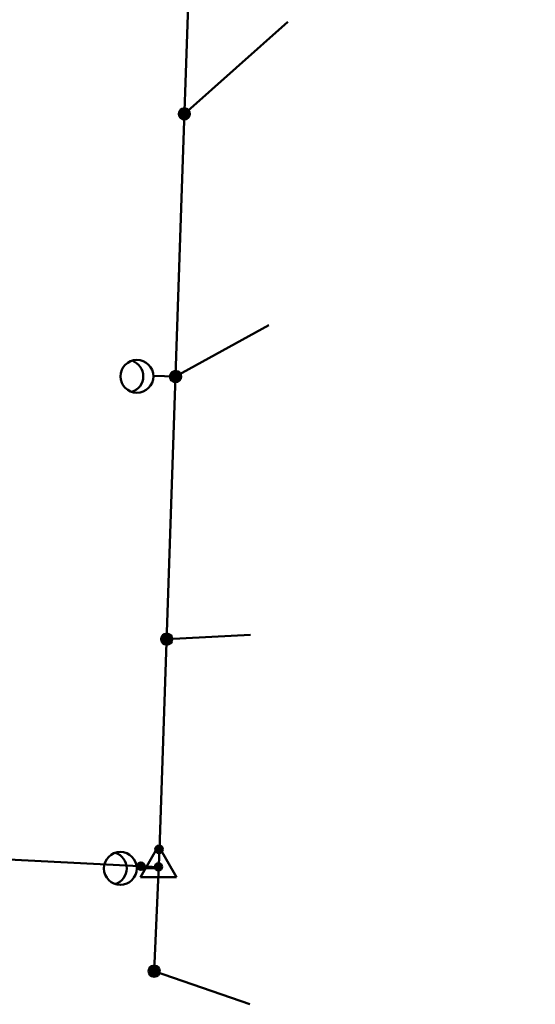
# Model space of a CAD drawing. Header units: millimetres. Extents: x 0 to 5880, y 0 to 297.
# Tile 10 of 35: x 1147 to 1176, y 66 to 122. Entities that reach past the tile are written whole.
import ezdxf

# ---------------------------------------------------------------- set-up
doc = ezdxf.new("R2010")
doc.units = ezdxf.units.MM
doc.linetypes.add('K5LT_BASIC', pattern=[0])
doc.linetypes.add('K5LT_THIN', pattern=[0])
doc.layers.add('Системный слой', color=7, linetype='Continuous')

# ---------------------------------------------------------------- blocks, each defined once
blk = doc.blocks.new('U282')
at = {"layer": 'Системный слой'}
h = blk.add_hatch(color=7, dxfattribs=at)
h.paths.add_polyline_path([(1156.248, 116.481), (1156.117, 116.772), (1156.103, 116.765), (1156.089, 116.757), (1156.075, 116.749), (1156.062, 116.74), (1156.049, 116.73), (1156.037, 116.72), (1156.025, 116.709), (1156.014, 116.698), (1156.004, 116.686), (1155.994, 116.674), (1155.984, 116.661), (1155.976, 116.647), (1155.968, 116.633), (1155.96, 116.619), (1155.954, 116.605), (1155.948, 116.59), (1155.943, 116.575), (1155.939, 116.559), (1155.935, 116.544), (1155.932, 116.528), (1155.93, 116.512), (1155.929, 116.496), (1155.929, 116.48), (1155.929, 116.464), (1155.93, 116.448), (1155.932, 116.433), (1155.935, 116.417), (1155.939, 116.401), (1155.943, 116.386), (1155.948, 116.371), (1155.954, 116.356), (1155.961, 116.341), (1155.968, 116.327), (1155.976, 116.313), (1155.985, 116.3), (1155.994, 116.287), (1156.004, 116.275), (1156.015, 116.263), (1156.026, 116.251), (1156.038, 116.241), (1156.05, 116.23), (1156.063, 116.221), (1156.076, 116.212), (1156.09, 116.204), (1156.104, 116.196), (1156.118, 116.189), (1156.133, 116.183), (1156.148, 116.178), (1156.164, 116.173), (1156.179, 116.17), (1156.195, 116.166), (1156.211, 116.164), (1156.226, 116.163), (1156.242, 116.162), (1156.258, 116.162), (1156.274, 116.163), (1156.29, 116.165), (1156.306, 116.167), (1156.322, 116.171), (1156.337, 116.175), (1156.352, 116.18), (1156.367, 116.185), (1156.377, 116.189)])
h.paths.add_polyline_path([(1156.421, 116.749), (1156.407, 116.757), (1156.393, 116.764), (1156.379, 116.771), (1156.364, 116.778), (1156.349, 116.783), (1156.334, 116.788), (1156.318, 116.792), (1156.302, 116.795), (1156.287, 116.797), (1156.271, 116.799), (1156.255, 116.799), (1156.239, 116.799), (1156.223, 116.799), (1156.207, 116.797), (1156.191, 116.795), (1156.176, 116.791), (1156.16, 116.787), (1156.145, 116.783), (1156.13, 116.777), (1156.117, 116.772), (1156.248, 116.481), (1156.377, 116.189), (1156.391, 116.196), (1156.405, 116.204), (1156.419, 116.212), (1156.432, 116.221), (1156.445, 116.23), (1156.457, 116.241), (1156.469, 116.251), (1156.48, 116.263), (1156.491, 116.275), (1156.501, 116.287), (1156.51, 116.3), (1156.519, 116.313), (1156.527, 116.327), (1156.534, 116.341), (1156.541, 116.356), (1156.547, 116.371), (1156.552, 116.386), (1156.556, 116.401), (1156.56, 116.417), (1156.563, 116.433), (1156.565, 116.448), (1156.566, 116.464), (1156.566, 116.48), (1156.566, 116.496), (1156.565, 116.512), (1156.563, 116.528), (1156.56, 116.544), (1156.556, 116.559), (1156.552, 116.575), (1156.547, 116.59), (1156.541, 116.605), (1156.535, 116.619), (1156.527, 116.633), (1156.519, 116.647), (1156.511, 116.661), (1156.501, 116.674), (1156.491, 116.686), (1156.481, 116.698), (1156.47, 116.709), (1156.458, 116.72), (1156.446, 116.73), (1156.433, 116.74)])
at = {"layer": 'Системный слой', "color": 7, "linetype": 'K5LT_BASIC', "lineweight": 50}
blk.add_circle((1156.248, 116.481), 0.319, dxfattribs=at)
blk = doc.blocks.new('U303')
at = {"layer": 'Системный слой'}
h = blk.add_hatch(color=7, dxfattribs=at)
h.paths.add_polyline_path([(1154.524, 67.549), (1154.394, 67.84), (1154.38, 67.833), (1154.366, 67.825), (1154.352, 67.817), (1154.339, 67.808), (1154.326, 67.799), (1154.314, 67.788), (1154.302, 67.778), (1154.291, 67.766), (1154.28, 67.754), (1154.27, 67.742), (1154.261, 67.729), (1154.252, 67.715), (1154.244, 67.702), (1154.237, 67.687), (1154.231, 67.673), (1154.225, 67.658), (1154.22, 67.643), (1154.215, 67.627), (1154.212, 67.612), (1154.209, 67.596), (1154.207, 67.58), (1154.206, 67.564), (1154.205, 67.548), (1154.206, 67.532), (1154.207, 67.516), (1154.209, 67.501), (1154.212, 67.485), (1154.216, 67.469), (1154.22, 67.454), (1154.225, 67.439), (1154.231, 67.424), (1154.238, 67.41), (1154.245, 67.395), (1154.253, 67.382), (1154.262, 67.368), (1154.271, 67.355), (1154.281, 67.343), (1154.292, 67.331), (1154.303, 67.32), (1154.315, 67.309), (1154.327, 67.299), (1154.34, 67.289), (1154.353, 67.28), (1154.367, 67.272), (1154.381, 67.264), (1154.395, 67.257), (1154.41, 67.251), (1154.425, 67.246), (1154.44, 67.241), (1154.456, 67.238), (1154.472, 67.235), (1154.487, 67.232), (1154.503, 67.231), (1154.519, 67.23), (1154.535, 67.23), (1154.551, 67.231), (1154.567, 67.233), (1154.583, 67.236), (1154.598, 67.239), (1154.614, 67.243), (1154.629, 67.248), (1154.644, 67.254), (1154.653, 67.257)])
h.paths.add_polyline_path([(1154.697, 67.817), (1154.684, 67.825), (1154.67, 67.833), (1154.655, 67.84), (1154.641, 67.846), (1154.626, 67.851), (1154.61, 67.856), (1154.595, 67.86), (1154.579, 67.863), (1154.563, 67.865), (1154.547, 67.867), (1154.531, 67.868), (1154.516, 67.868), (1154.5, 67.867), (1154.484, 67.865), (1154.468, 67.863), (1154.452, 67.859), (1154.437, 67.855), (1154.422, 67.851), (1154.407, 67.845), (1154.394, 67.84), (1154.524, 67.549), (1154.653, 67.257), (1154.668, 67.264), (1154.682, 67.272), (1154.695, 67.28), (1154.709, 67.289), (1154.721, 67.299), (1154.734, 67.309), (1154.746, 67.32), (1154.757, 67.331), (1154.767, 67.343), (1154.777, 67.355), (1154.787, 67.368), (1154.795, 67.382), (1154.804, 67.395), (1154.811, 67.41), (1154.817, 67.424), (1154.823, 67.439), (1154.829, 67.454), (1154.833, 67.469), (1154.836, 67.485), (1154.839, 67.501), (1154.841, 67.516), (1154.843, 67.532), (1154.843, 67.548), (1154.843, 67.564), (1154.841, 67.58), (1154.839, 67.596), (1154.837, 67.612), (1154.833, 67.627), (1154.829, 67.643), (1154.824, 67.658), (1154.818, 67.673), (1154.811, 67.687), (1154.804, 67.702), (1154.796, 67.715), (1154.787, 67.729), (1154.778, 67.742), (1154.768, 67.754), (1154.758, 67.766), (1154.746, 67.778), (1154.735, 67.788), (1154.722, 67.799), (1154.71, 67.808)])
at = {"layer": 'Системный слой', "color": 7, "linetype": 'K5LT_BASIC', "lineweight": 50}
blk.add_circle((1154.524, 67.549), 0.319, dxfattribs=at)
blk = doc.blocks.new('U304')
at = {"layer": 'Системный слой'}
h = blk.add_hatch(color=7, dxfattribs=at)
h.paths.add_polyline_path([(1155.744, 101.489), (1155.614, 101.78), (1155.6, 101.773), (1155.586, 101.766), (1155.572, 101.758), (1155.559, 101.749), (1155.546, 101.739), (1155.534, 101.729), (1155.522, 101.718), (1155.511, 101.706), (1155.5, 101.695), (1155.49, 101.682), (1155.481, 101.669), (1155.472, 101.656), (1155.464, 101.642), (1155.457, 101.628), (1155.45, 101.613), (1155.444, 101.598), (1155.439, 101.583), (1155.435, 101.568), (1155.432, 101.552), (1155.429, 101.536), (1155.427, 101.521), (1155.426, 101.505), (1155.425, 101.489), (1155.426, 101.473), (1155.427, 101.457), (1155.429, 101.441), (1155.432, 101.425), (1155.435, 101.41), (1155.44, 101.394), (1155.445, 101.379), (1155.451, 101.364), (1155.457, 101.35), (1155.465, 101.336), (1155.473, 101.322), (1155.481, 101.309), (1155.491, 101.296), (1155.501, 101.283), (1155.512, 101.271), (1155.523, 101.26), (1155.534, 101.249), (1155.547, 101.239), (1155.56, 101.229), (1155.573, 101.22), (1155.587, 101.212), (1155.601, 101.205), (1155.615, 101.198), (1155.63, 101.192), (1155.645, 101.186), (1155.66, 101.182), (1155.676, 101.178), (1155.691, 101.175), (1155.707, 101.173), (1155.723, 101.171), (1155.739, 101.171), (1155.755, 101.171), (1155.771, 101.172), (1155.787, 101.173), (1155.802, 101.176), (1155.818, 101.179), (1155.834, 101.183), (1155.849, 101.188), (1155.864, 101.194), (1155.873, 101.198)])
h.paths.add_polyline_path([(1155.917, 101.757), (1155.903, 101.765), (1155.889, 101.773), (1155.875, 101.78), (1155.86, 101.786), (1155.845, 101.792), (1155.83, 101.796), (1155.815, 101.8), (1155.799, 101.803), (1155.783, 101.806), (1155.767, 101.807), (1155.751, 101.808), (1155.735, 101.808), (1155.719, 101.807), (1155.703, 101.805), (1155.688, 101.803), (1155.672, 101.8), (1155.657, 101.796), (1155.641, 101.791), (1155.626, 101.786), (1155.614, 101.78), (1155.744, 101.489), (1155.873, 101.198), (1155.887, 101.205), (1155.902, 101.212), (1155.915, 101.22), (1155.928, 101.229), (1155.941, 101.239), (1155.954, 101.249), (1155.965, 101.26), (1155.977, 101.271), (1155.987, 101.283), (1155.997, 101.296), (1156.007, 101.308), (1156.015, 101.322), (1156.023, 101.336), (1156.031, 101.35), (1156.037, 101.364), (1156.043, 101.379), (1156.048, 101.394), (1156.053, 101.41), (1156.056, 101.425), (1156.059, 101.441), (1156.061, 101.457), (1156.062, 101.473), (1156.063, 101.489), (1156.062, 101.505), (1156.061, 101.521), (1156.059, 101.536), (1156.057, 101.552), (1156.053, 101.568), (1156.049, 101.583), (1156.044, 101.598), (1156.038, 101.613), (1156.031, 101.628), (1156.024, 101.642), (1156.016, 101.656), (1156.007, 101.669), (1155.998, 101.682), (1155.988, 101.695), (1155.977, 101.706), (1155.966, 101.718), (1155.954, 101.729), (1155.942, 101.739), (1155.929, 101.749)])
at = {"layer": 'Системный слой', "color": 7, "linetype": 'K5LT_BASIC', "lineweight": 50}
blk.add_circle((1155.744, 101.489), 0.319, dxfattribs=at)
blk = doc.blocks.new('U311')
at = {"layer": 'Системный слой', "color": 7, "linetype": 'K5LT_BASIC', "lineweight": 50}
for p, q in [((1154.769, 74.694), (1153.739, 72.911)), ((1155.798, 72.911), (1154.769, 74.694)), ((1153.739, 72.911), (1155.798, 72.911))]:
    blk.add_line(p, q, dxfattribs=at)
blk = doc.blocks.new('U314')
at = {"layer": 'Системный слой'}
h = blk.add_hatch(color=7, dxfattribs=at)
h.paths.add_polyline_path([(1154.802, 74.505), (1154.696, 74.321), (1154.707, 74.315), (1154.719, 74.309), (1154.731, 74.305), (1154.743, 74.301), (1154.756, 74.297), (1154.769, 74.295), (1154.782, 74.293), (1154.795, 74.292), (1154.808, 74.292), (1154.821, 74.293), (1154.834, 74.294), (1154.847, 74.297), (1154.859, 74.3), (1154.872, 74.304), (1154.884, 74.308), (1154.896, 74.314), (1154.907, 74.32), (1154.919, 74.327), (1154.929, 74.334), (1154.939, 74.342), (1154.949, 74.351), (1154.958, 74.36), (1154.967, 74.37), (1154.975, 74.38), (1154.982, 74.391), (1154.989, 74.402), (1154.995, 74.414), (1155, 74.426), (1155.004, 74.438), (1155.008, 74.451), (1155.011, 74.463), (1155.013, 74.476), (1155.014, 74.489), (1155.015, 74.502), (1155.015, 74.515), (1155.014, 74.528), (1155.012, 74.541), (1155.009, 74.554), (1155.006, 74.567), (1155.002, 74.579), (1154.997, 74.591), (1154.991, 74.603), (1154.985, 74.614), (1154.978, 74.625), (1154.97, 74.636), (1154.962, 74.646), (1154.953, 74.655), (1154.943, 74.664), (1154.933, 74.672), (1154.922, 74.68), (1154.912, 74.687), (1154.91, 74.688)])
h.paths.add_polyline_path([(1154.59, 74.494), (1154.591, 74.481), (1154.593, 74.468), (1154.596, 74.455), (1154.599, 74.443), (1154.603, 74.43), (1154.608, 74.418), (1154.614, 74.407), (1154.62, 74.395), (1154.627, 74.384), (1154.635, 74.374), (1154.643, 74.364), (1154.652, 74.354), (1154.662, 74.345), (1154.672, 74.337), (1154.682, 74.329), (1154.693, 74.322), (1154.696, 74.321), (1154.802, 74.505), (1154.91, 74.688), (1154.899, 74.694), (1154.887, 74.7), (1154.875, 74.705), (1154.862, 74.709), (1154.85, 74.712), (1154.837, 74.714), (1154.824, 74.716), (1154.811, 74.717), (1154.798, 74.717), (1154.785, 74.716), (1154.772, 74.715), (1154.759, 74.713), (1154.746, 74.71), (1154.734, 74.706), (1154.722, 74.701), (1154.71, 74.696), (1154.698, 74.69), (1154.687, 74.683), (1154.676, 74.676), (1154.666, 74.668), (1154.656, 74.659), (1154.647, 74.65), (1154.639, 74.64), (1154.631, 74.63), (1154.623, 74.619), (1154.617, 74.608), (1154.611, 74.596), (1154.605, 74.584), (1154.601, 74.572), (1154.597, 74.559), (1154.594, 74.547), (1154.592, 74.534), (1154.591, 74.521), (1154.59, 74.508), (1154.59, 74.495)])
at = {"layer": 'Системный слой', "color": 7, "linetype": 'K5LT_THIN', "lineweight": 18}
blk.add_line((1154.769, 73.505), (1154.802, 74.505), dxfattribs=at)
at = {"layer": 'Системный слой', "color": 7, "linetype": 'K5LT_BASIC', "lineweight": 50}
blk.add_circle((1154.802, 74.505), 0.213, dxfattribs=at)
blk = doc.blocks.new('U313')
at = {"layer": 'Системный слой'}
blk.add_blockref('U314', (0, 0), dxfattribs=at)
blk = doc.blocks.new('U312')
at = {"layer": 'Системный слой'}
h = blk.add_hatch(color=7, dxfattribs=at)
h.paths.add_polyline_path([(1154.769, 73.505), (1154.973, 73.563), (1154.969, 73.576), (1154.965, 73.588), (1154.959, 73.6), (1154.953, 73.611), (1154.946, 73.622), (1154.939, 73.633), (1154.931, 73.643), (1154.922, 73.653), (1154.912, 73.662), (1154.903, 73.67), (1154.892, 73.678), (1154.881, 73.686), (1154.87, 73.692), (1154.858, 73.698), (1154.846, 73.703), (1154.834, 73.707), (1154.822, 73.711), (1154.809, 73.714), (1154.796, 73.716), (1154.783, 73.717), (1154.77, 73.718), (1154.757, 73.717), (1154.744, 73.716), (1154.731, 73.714), (1154.718, 73.712), (1154.706, 73.708), (1154.693, 73.704), (1154.681, 73.699), (1154.67, 73.693), (1154.658, 73.687), (1154.647, 73.68), (1154.637, 73.672), (1154.627, 73.663), (1154.618, 73.654), (1154.609, 73.645), (1154.6, 73.635), (1154.593, 73.624), (1154.586, 73.613), (1154.58, 73.602), (1154.574, 73.59), (1154.569, 73.578), (1154.565, 73.565), (1154.562, 73.553), (1154.559, 73.54), (1154.558, 73.527), (1154.557, 73.514), (1154.556, 73.501), (1154.557, 73.488), (1154.559, 73.475), (1154.561, 73.462), (1154.564, 73.45), (1154.564, 73.448)])
h.paths.add_polyline_path([(1154.929, 73.366), (1154.937, 73.376), (1154.945, 73.386), (1154.952, 73.397), (1154.958, 73.409), (1154.964, 73.42), (1154.969, 73.433), (1154.973, 73.445), (1154.976, 73.458), (1154.979, 73.47), (1154.98, 73.483), (1154.981, 73.496), (1154.981, 73.509), (1154.981, 73.522), (1154.979, 73.535), (1154.977, 73.548), (1154.974, 73.561), (1154.973, 73.563), (1154.769, 73.505), (1154.564, 73.448), (1154.568, 73.435), (1154.573, 73.423), (1154.578, 73.411), (1154.584, 73.4), (1154.591, 73.389), (1154.599, 73.378), (1154.607, 73.368), (1154.615, 73.358), (1154.625, 73.349), (1154.635, 73.341), (1154.645, 73.333), (1154.656, 73.325), (1154.667, 73.319), (1154.679, 73.313), (1154.691, 73.308), (1154.703, 73.303), (1154.715, 73.3), (1154.728, 73.297), (1154.741, 73.295), (1154.754, 73.293), (1154.767, 73.293), (1154.78, 73.293), (1154.793, 73.294), (1154.806, 73.296), (1154.819, 73.299), (1154.831, 73.302), (1154.844, 73.306), (1154.856, 73.311), (1154.867, 73.317), (1154.879, 73.323), (1154.89, 73.33), (1154.9, 73.338), (1154.91, 73.347), (1154.92, 73.355), (1154.929, 73.365)])
at = {"layer": 'Системный слой', "color": 7, "linetype": 'K5LT_BASIC', "lineweight": 50}
blk.add_circle((1154.769, 73.505), 0.212, dxfattribs=at)
at = {"layer": 'Системный слой'}
blk.add_blockref('U313', (0, 0), dxfattribs=at)
blk = doc.blocks.new('U317')
at = {"layer": 'Системный слой'}
h = blk.add_hatch(color=7, dxfattribs=at)
h.paths.add_polyline_path([(1153.769, 73.539), (1153.953, 73.432), (1153.959, 73.443), (1153.965, 73.455), (1153.97, 73.467), (1153.974, 73.48), (1153.977, 73.492), (1153.979, 73.505), (1153.981, 73.518), (1153.982, 73.531), (1153.982, 73.544), (1153.981, 73.557), (1153.98, 73.57), (1153.977, 73.583), (1153.974, 73.596), (1153.97, 73.608), (1153.966, 73.62), (1153.96, 73.632), (1153.954, 73.644), (1153.947, 73.655), (1153.94, 73.666), (1153.932, 73.676), (1153.923, 73.685), (1153.914, 73.695), (1153.904, 73.703), (1153.894, 73.711), (1153.883, 73.718), (1153.872, 73.725), (1153.86, 73.731), (1153.848, 73.736), (1153.836, 73.741), (1153.823, 73.744), (1153.811, 73.747), (1153.798, 73.749), (1153.785, 73.751), (1153.772, 73.751), (1153.759, 73.751), (1153.746, 73.75), (1153.733, 73.748), (1153.72, 73.745), (1153.708, 73.742), (1153.695, 73.738), (1153.683, 73.733), (1153.671, 73.727), (1153.66, 73.721), (1153.649, 73.714), (1153.639, 73.706), (1153.629, 73.698), (1153.619, 73.689), (1153.61, 73.679), (1153.602, 73.669), (1153.594, 73.659), (1153.587, 73.648), (1153.586, 73.646)])
h.paths.add_polyline_path([(1153.78, 73.327), (1153.793, 73.328), (1153.806, 73.329), (1153.819, 73.332), (1153.831, 73.335), (1153.844, 73.34), (1153.856, 73.345), (1153.867, 73.35), (1153.879, 73.357), (1153.89, 73.364), (1153.9, 73.371), (1153.91, 73.38), (1153.92, 73.389), (1153.929, 73.398), (1153.937, 73.408), (1153.945, 73.419), (1153.952, 73.43), (1153.953, 73.432), (1153.769, 73.539), (1153.586, 73.646), (1153.58, 73.635), (1153.574, 73.623), (1153.57, 73.611), (1153.566, 73.599), (1153.562, 73.586), (1153.56, 73.573), (1153.558, 73.56), (1153.557, 73.547), (1153.557, 73.534), (1153.558, 73.521), (1153.559, 73.508), (1153.561, 73.495), (1153.564, 73.483), (1153.568, 73.47), (1153.573, 73.458), (1153.578, 73.446), (1153.584, 73.435), (1153.591, 73.423), (1153.598, 73.413), (1153.606, 73.402), (1153.615, 73.393), (1153.624, 73.383), (1153.634, 73.375), (1153.645, 73.367), (1153.655, 73.36), (1153.666, 73.353), (1153.678, 73.347), (1153.69, 73.342), (1153.702, 73.337), (1153.715, 73.333), (1153.727, 73.33), (1153.74, 73.328), (1153.753, 73.327), (1153.766, 73.326), (1153.779, 73.327)])
at = {"layer": 'Системный слой', "color": 7, "linetype": 'K5LT_THIN', "lineweight": 18}
blk.add_line((1154.769, 73.505), (1153.769, 73.539), dxfattribs=at)
at = {"layer": 'Системный слой', "color": 7, "linetype": 'K5LT_BASIC', "lineweight": 50}
blk.add_circle((1153.769, 73.539), 0.213, dxfattribs=at)
blk = doc.blocks.new('U316')
at = {"layer": 'Системный слой'}
blk.add_blockref('U317', (0, 0), dxfattribs=at)
blk = doc.blocks.new('U315')
at = {"layer": 'Системный слой'}
h = blk.add_hatch(color=7, dxfattribs=at)
h.paths.add_polyline_path([(1154.769, 73.505), (1154.711, 73.71), (1154.698, 73.706), (1154.686, 73.701), (1154.674, 73.696), (1154.663, 73.689), (1154.652, 73.683), (1154.641, 73.675), (1154.631, 73.667), (1154.621, 73.658), (1154.612, 73.649), (1154.604, 73.639), (1154.596, 73.628), (1154.589, 73.618), (1154.582, 73.606), (1154.576, 73.595), (1154.571, 73.583), (1154.567, 73.57), (1154.563, 73.558), (1154.56, 73.545), (1154.558, 73.532), (1154.557, 73.519), (1154.556, 73.506), (1154.557, 73.493), (1154.558, 73.48), (1154.56, 73.467), (1154.562, 73.455), (1154.566, 73.442), (1154.57, 73.43), (1154.575, 73.418), (1154.581, 73.406), (1154.587, 73.395), (1154.595, 73.384), (1154.602, 73.373), (1154.611, 73.363), (1154.62, 73.354), (1154.629, 73.345), (1154.639, 73.337), (1154.65, 73.329), (1154.661, 73.322), (1154.672, 73.316), (1154.684, 73.31), (1154.696, 73.306), (1154.709, 73.301), (1154.721, 73.298), (1154.734, 73.296), (1154.747, 73.294), (1154.76, 73.293), (1154.773, 73.293), (1154.786, 73.293), (1154.799, 73.295), (1154.812, 73.297), (1154.824, 73.3), (1154.826, 73.301)])
h.paths.add_polyline_path([(1154.909, 73.665), (1154.898, 73.674), (1154.888, 73.681), (1154.877, 73.688), (1154.865, 73.695), (1154.854, 73.7), (1154.842, 73.705), (1154.829, 73.709), (1154.817, 73.712), (1154.804, 73.715), (1154.791, 73.717), (1154.778, 73.718), (1154.765, 73.718), (1154.752, 73.717), (1154.739, 73.716), (1154.726, 73.713), (1154.713, 73.71), (1154.711, 73.71), (1154.769, 73.505), (1154.826, 73.301), (1154.839, 73.305), (1154.851, 73.309), (1154.863, 73.315), (1154.874, 73.321), (1154.885, 73.327), (1154.896, 73.335), (1154.906, 73.343), (1154.916, 73.352), (1154.925, 73.361), (1154.934, 73.371), (1154.942, 73.381), (1154.949, 73.392), (1154.955, 73.403), (1154.961, 73.415), (1154.966, 73.427), (1154.971, 73.439), (1154.975, 73.452), (1154.977, 73.464), (1154.98, 73.477), (1154.981, 73.49), (1154.981, 73.503), (1154.981, 73.516), (1154.98, 73.529), (1154.978, 73.542), (1154.975, 73.555), (1154.972, 73.568), (1154.968, 73.58), (1154.963, 73.592), (1154.957, 73.604), (1154.951, 73.615), (1154.944, 73.626), (1154.936, 73.637), (1154.928, 73.647), (1154.919, 73.656), (1154.909, 73.665)])
at = {"layer": 'Системный слой', "color": 7, "linetype": 'K5LT_BASIC', "lineweight": 50}
blk.add_circle((1154.769, 73.505), 0.212, dxfattribs=at)
at = {"layer": 'Системный слой'}
blk.add_blockref('U316', (0, 0), dxfattribs=at)
blk = doc.blocks.new('U310')
at = {"layer": 'Системный слой'}
for name in ['U311', 'U312', 'U315']:
    blk.add_blockref(name, (0, 0), dxfattribs=at)
blk = doc.blocks.new('U318')
at = {"layer": 'Системный слой'}
h = blk.add_hatch(color=7, dxfattribs=at)
h.paths.add_polyline_path([(1155.241, 86.498), (1155.11, 86.789), (1155.096, 86.782), (1155.082, 86.774), (1155.068, 86.766), (1155.055, 86.757), (1155.042, 86.747), (1155.03, 86.737), (1155.018, 86.726), (1155.007, 86.715), (1154.997, 86.703), (1154.987, 86.691), (1154.977, 86.678), (1154.969, 86.664), (1154.961, 86.65), (1154.953, 86.636), (1154.947, 86.622), (1154.941, 86.607), (1154.936, 86.592), (1154.932, 86.576), (1154.928, 86.561), (1154.925, 86.545), (1154.923, 86.529), (1154.922, 86.513), (1154.922, 86.497), (1154.922, 86.481), (1154.923, 86.465), (1154.925, 86.449), (1154.928, 86.434), (1154.932, 86.418), (1154.936, 86.403), (1154.941, 86.388), (1154.947, 86.373), (1154.954, 86.358), (1154.961, 86.344), (1154.969, 86.33), (1154.978, 86.317), (1154.987, 86.304), (1154.997, 86.292), (1155.008, 86.28), (1155.019, 86.268), (1155.031, 86.258), (1155.043, 86.247), (1155.056, 86.238), (1155.069, 86.229), (1155.083, 86.221), (1155.097, 86.213), (1155.112, 86.206), (1155.126, 86.2), (1155.141, 86.195), (1155.157, 86.19), (1155.172, 86.186), (1155.188, 86.183), (1155.204, 86.181), (1155.22, 86.18), (1155.235, 86.179), (1155.251, 86.179), (1155.267, 86.18), (1155.283, 86.182), (1155.299, 86.184), (1155.315, 86.188), (1155.33, 86.192), (1155.345, 86.197), (1155.36, 86.202), (1155.37, 86.206)])
h.paths.add_polyline_path([(1155.414, 86.765), (1155.4, 86.774), (1155.386, 86.781), (1155.372, 86.788), (1155.357, 86.795), (1155.342, 86.8), (1155.327, 86.805), (1155.311, 86.809), (1155.295, 86.812), (1155.28, 86.814), (1155.264, 86.816), (1155.248, 86.816), (1155.232, 86.816), (1155.216, 86.816), (1155.2, 86.814), (1155.184, 86.811), (1155.169, 86.808), (1155.153, 86.804), (1155.138, 86.799), (1155.123, 86.794), (1155.11, 86.789), (1155.241, 86.498), (1155.37, 86.206), (1155.384, 86.213), (1155.398, 86.221), (1155.412, 86.229), (1155.425, 86.238), (1155.438, 86.247), (1155.45, 86.258), (1155.462, 86.268), (1155.473, 86.28), (1155.484, 86.292), (1155.494, 86.304), (1155.503, 86.317), (1155.512, 86.33), (1155.52, 86.344), (1155.527, 86.358), (1155.534, 86.373), (1155.54, 86.388), (1155.545, 86.403), (1155.549, 86.418), (1155.553, 86.434), (1155.556, 86.449), (1155.558, 86.465), (1155.559, 86.481), (1155.559, 86.497), (1155.559, 86.513), (1155.558, 86.529), (1155.556, 86.545), (1155.553, 86.561), (1155.549, 86.576), (1155.545, 86.592), (1155.54, 86.607), (1155.534, 86.622), (1155.528, 86.636), (1155.52, 86.65), (1155.512, 86.664), (1155.504, 86.678), (1155.494, 86.69), (1155.484, 86.703), (1155.474, 86.715), (1155.463, 86.726), (1155.451, 86.737), (1155.439, 86.747), (1155.426, 86.757)])
at = {"layer": 'Системный слой', "color": 7, "linetype": 'K5LT_BASIC', "lineweight": 50}
blk.add_circle((1155.241, 86.498), 0.319, dxfattribs=at)
blk = doc.blocks.new('U328')
at = {"layer": 'Системный слой', "color": 7, "linetype": 'K5LT_BASIC', "lineweight": 50}
blk.add_line((1154.477, 101.52), (1155.744, 101.489), dxfattribs=at)
blk.add_circle((1153.54, 101.499), 0.938, dxfattribs=at)
blk.add_arc((1152.966, 101.504), 0.938, 287.3803, 71.7559, dxfattribs=at)
blk = doc.blocks.new('U329')
at = {"layer": 'Системный слой', "color": 7, "linetype": 'K5LT_BASIC', "lineweight": 50}
blk.add_line((1153.531, 73.433), (1154.798, 73.403), dxfattribs=at)
blk.add_circle((1152.593, 73.413), 0.938, dxfattribs=at)
blk.add_arc((1152.02, 73.417), 0.938, 287.3803, 71.7559, dxfattribs=at)

msp = doc.modelspace()

# ---------------------------------------------------------------- linework, layer by layer
at = {"layer": 'Системный слой', "color": 7, "linetype": 'K5LT_BASIC', "lineweight": 50}
for p, q in [((1156.086, 111.673), (1161.748, 280.249)), ((1156.248, 116.481), (1162.147, 121.739)), ((1154.837, 74.491), (1156.086, 111.673)), ((1155.744, 101.489), (1161.074, 104.421)), ((1155.241, 86.498), (1160.019, 86.748)), ((1154.837, 74.491), (1154.524, 67.549)), ((1142.513, 74.096), (1154.788, 73.493)), ((1154.524, 67.549), (1159.986, 65.657))]:
    msp.add_line(p, q, dxfattribs=at)

# ---------------------------------------------------------------- block references
at = {"layer": 'Системный слой'}
for name in ['U282', 'U328', 'U304', 'U318', 'U329', 'U310', 'U303']:
    msp.add_blockref(name, (0, 0), dxfattribs=at)

doc.saveas('drawing.dxf')
